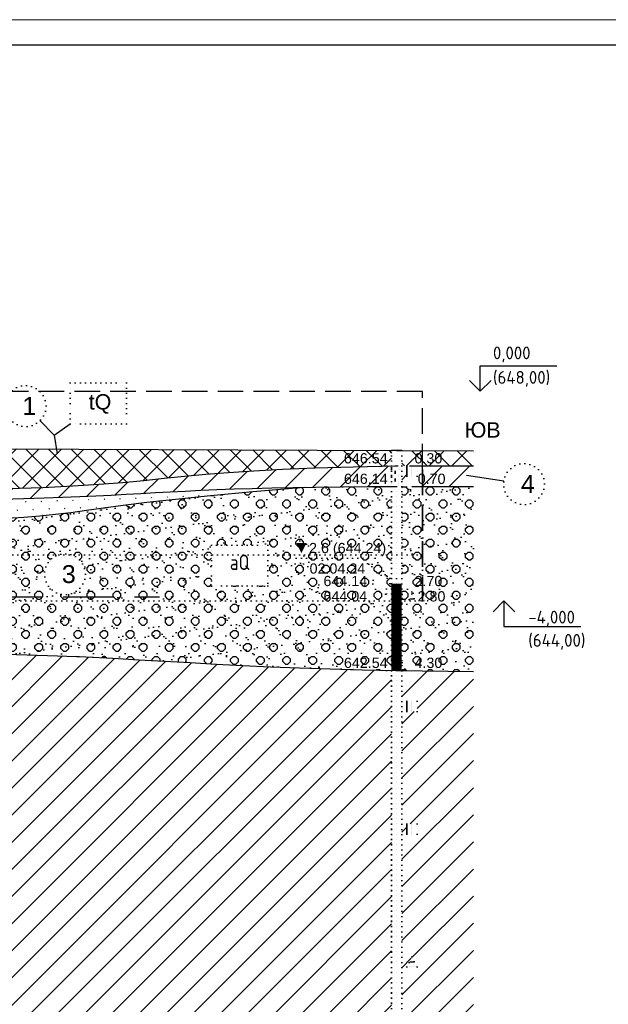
# Model space of a CAD drawing. Header units: millimetres. Extents: x -56135 to 1694203, y -446411 to -23139.
# Tile 60 of 256: x 367037 to 378540, y -117764 to -98505. Entities that reach past the tile are written whole.
import ezdxf

# ---------------------------------------------------------------- set-up
doc = ezdxf.new("R2010")
doc.units = ezdxf.units.MM
for name, pattern in [('CONTI', [1, 0, 1]), ('DASHED', [7, 5, -2, 0]), ('L2', [1, 0, 1])]:
    doc.linetypes.add(name, pattern=pattern)
for name, color, linetype, lineweight in [('0 Фундамент', 5, 'Continuous', 30), ('A-ANNO-NOTE-2', 7, 'Continuous', 18), ('G-ANNO-DIMS', 7, 'Continuous', 9), ('G-ANNO-DIMS-1', 7, 'Continuous', 18), ('ТОНКИЕ', 7, 'Continuous', 9)]:
    doc.layers.add(name, color=color, linetype=linetype, lineweight=lineweight)
for name, color, linetype in [('CUT_LRS', 7, 'CONTI'), ('CUT_TST', 7, 'CONTI'), ('CUT_WAT', 7, 'CONTI'), ('ТОЛСТЫЕ_ОСНОВНЫЕ', 6, 'Continuous')]:
    doc.layers.add(name, color=color, linetype=linetype)
doc.styles.add('ISOCPEUR', font='GOST_Common.ttf', dxfattribs={"height": 450})
doc.styles.get("Standard").update_dxf_attribs({"font": 'arial.ttf'})
pattern_1 = [(45, (-706.807, 158.2672), (-2.209709, 2.209709), []), (135, (-706.807, 158.2672), (-2.209709, -2.209709), [])]
pattern_2 = [(45, (-705.022, 159.7972), (-2.55, 2.55), [0.721249, -2.884996]), (45, (-704.002, 158.7772), (-2.55, 2.55), [0.721249, -2.884996]), (135, (-704.512, 158.7772), (-2.55, -2.55), [0.721249, -2.884996]), (135, (-703.492, 159.7972), (-2.55, -2.55), [0.721249, -2.884996]), (0, (-704.512, 158.7772), (2.55, 2.55), [0.51, -4.59]), (0, (-704.512, 160.3072), (2.55, 2.55), [0.51, -4.59]), (90, (-705.022, 159.2872), (-2.55, 2.55), [0.51, -4.59]), (90, (-703.492, 159.2872), (-2.55, 2.55), [0.51, -4.59])]
pattern_3 = [(37.5, (-706.807, 158.2672), (-0.125987, 3.853648), [0, -3.04, 0, -3.4, 0, -3.25]), (7.5, (-706.807, 158.267), (3.539553, 5.644292), [0, -1.64, 0, -2.74, 0, -1.05]), (327.5, (-709.267, 158.2672), (6.228284, 0.011318), [0, -1, 0, -3.6, 0, -4.7]), (317.5, (-709.267, 158.267), (6.012253, 1.75535), [0, -0.5, 0, -2.36, 0, -2.7])]
pattern_4 = [(45, (-706.807, 158.2672), (-2.65165, 2.65165), [])]

# ---------------------------------------------------------------- blocks, each defined once
blk = doc.blocks.new('*U42')
at = {"layer": 'ТОЛСТЫЕ_ОСНОВНЫЕ', "color": 6}
blk.add_lwpolyline([(20, 5), (1256, 5), (1256, 589), (20, 589)], close=True, dxfattribs=at)
at = {"layer": 'ТОНКИЕ'}
blk.add_lwpolyline([(0, 0), (1261, 0), (1261, 594), (0, 594)], close=True, dxfattribs=at)
blk = doc.blocks.new('UZ_970')
at = {"layer": 'CUT_TST', "color": 0}
for p, q in [((0, 0), (0, 2)), ((0, 2), (2, 2)), ((2, 2), (2, 0)), ((0, 1.8), (2, 1.8)), ((0, 1.6), (2, 1.6)), ((0, 1.4), (2, 1.4)), ((0, 1.2), (2, 1.2)), ((0, 1), (2, 1)), ((0, 0.8), (2, 0.8)), ((0, 0.6), (2, 0.6)), ((0, 0.4), (2, 0.4)), ((0, 0.2), (2, 0.2)), ((2, 0), (0, 0))]:
    blk.add_line(p, q, dxfattribs=at)
blk = doc.blocks.new('UZ_971')
at = {"layer": 'CUT_TST', "color": 0}
for p, q in [((0, 0), (1, 2)), ((1, 2), (0.4, 0)), ((1, 2), (0.7, 0)), ((1, 2), (2, 0)), ((1, 2), (1, 0)), ((1, 2), (1.3, 0)), ((1, 2), (1.6, 0)), ((2, 0), (0, 0))]:
    blk.add_line(p, q, dxfattribs=at)
blk = doc.blocks.new('геология разряи 2-2')
at = {"layer": 'CUT_LRS'}
h = blk.add_hatch(dxfattribs=at)
h.set_pattern_fill('TEHNO', color=256, scale=25, style=0)
h.set_pattern_definition(pattern_1)
h.paths.add_polyline_path([(54.65, -199.22), (52.44, -199.15), (50.36, -199.06), (48.38, -198.97), (46.5, -198.86), (44.7, -198.74), (42.96, -198.62), (41.27, -198.49), (39.61, -198.37), (37.97, -198.25), (37.16, -198.21), (36.38, -198.19), (35.65, -198.18), (34.93, -198.18), (34.24, -198.19), (33.56, -198.21), (32.89, -198.23), (32.22, -198.25), (30.15, -198.32), (27.53, -198.35), (25.15, -198.32), (23.45, -198.28), (18.43, -198.1), (14.16, -197.97), (11.97, -197.92), (17.1, -199.31), (21.89, -200.53), (26.4, -201.61), (30.64, -202.54), (34.63, -203.36), (38.42, -204.08), (42.02, -204.7), (45.47, -205.26), (48.79, -205.75), (52.05, -206.18), (55.28, -206.55), (58.55, -206.86), (61.92, -207.1), (65.43, -207.28), (69.14, -207.4), (71.92, -207.43), (71.92, -199.44), (70.06, -199.43), (67.27, -199.42), (64.56, -199.4), (61.93, -199.37), (59.4, -199.33), (56.97, -199.28)])
h.paths.add_polyline_path([(73.92, -199.45), (73.92, -207.44), (82.2, -207.39), (90.16, -207.25), (96.99, -207.03), (102.87, -206.75), (108, -206.42), (112.55, -206.05), (116.73, -205.66), (120.72, -205.26), (124.69, -204.86), (128.83, -204.48), (133.29, -204.11), (138.23, -203.77), (143.82, -203.47), (150.23, -203.21), (157.6, -203), (165.12, -202.87), (165.12, -199.84)])
h.paths.add_polyline_path([(62.12, -207.45), (69.97, -207.45), (69.97, -204.45), (62.12, -204.45)], flags=9)
h.paths.add_polyline_path([(155.32, -202.85), (163.03, -202.85), (163.03, -199.85), (155.32, -199.85)], flags=24)
h.paths.add_polyline_path([(76.8, -207.45), (82.08, -207.45), (82.08, -204.45), (76.8, -204.45)], flags=9)
h = blk.add_hatch(dxfattribs=at)
h.set_pattern_fill('TEHNO', color=256, scale=25, style=0)
h.set_pattern_definition(pattern_1)
h.paths.add_polyline_path([(181.12, -202.85), (181.12, -199.92), (167.12, -199.85), (167.12, -202.85), (168.12, -202.85), (170.12, -202.85)])
h.paths.add_polyline_path([(169.11, -202.85), (174.26, -202.85), (174.26, -199.84), (169.11, -199.84)], flags=9)
at = {"layer": 'CUT_LRS', "linetype": 'Continuous'}
h = blk.add_hatch(dxfattribs=at)
h.set_pattern_fill('SUGL_D', color=256, scale=30, style=0)
h.set_pattern_definition(pattern_4)
h.paths.add_polyline_path([(113.28, -208.38), (116.15, -208.22), (119, -208.06), (121.87, -207.9), (124.81, -207.75), (127.83, -207.6), (131, -207.47), (134.34, -207.34), (137.9, -207.23), (141.72, -207.13), (145.83, -207.04), (150.29, -206.97), (155.13, -206.91), (160.39, -206.87), (165.12, -206.85), (165.12, -202.87), (157.6, -203), (150.23, -203.21), (143.82, -203.47), (138.23, -203.77), (133.29, -204.11), (128.83, -204.48), (124.69, -204.86), (120.72, -205.26), (116.73, -205.66), (112.55, -206.05), (108, -206.42), (102.87, -206.75), (96.99, -207.03), (90.16, -207.25), (82.2, -207.39), (76.92, -207.42), (76.92, -209.44), (78.82, -209.43), (84.13, -209.39), (88.93, -209.31), (93.26, -209.22), (97.21, -209.11), (100.83, -208.98), (104.18, -208.84), (107.34, -208.69), (110.36, -208.54)])
h.paths.add_polyline_path([(155.31, -206.85), (162.74, -206.85), (162.74, -203.84), (155.31, -203.84)], flags=24)
h.paths.add_polyline_path([(76.8, -210.45), (81.65, -210.45), (81.65, -207.44), (76.8, -207.44)], flags=9)
h = blk.add_hatch(dxfattribs=at)
h.set_pattern_fill('SUGL_D', color=256, scale=30, style=0)
h.set_pattern_definition(pattern_4)
h.paths.add_polyline_path([(181.12, -202.85), (170.12, -202.85), (170.12, -204.85), (168.12, -204.85), (168.12, -202.85), (167.12, -202.85), (167.12, -206.85), (168.12, -206.85), (169.12, -206.85), (181.12, -206.85)])
h.paths.add_polyline_path([(169.74, -206.85), (175.03, -206.85), (175.03, -203.84), (169.74, -203.84)], flags=9)
at = {"layer": 'CUT_LRS'}
h = blk.add_hatch(dxfattribs=at)
h.set_pattern_fill('GR_GR', color=256, scale=17, style=0)
h.set_pattern_definition(pattern_2)
h.paths.add_polyline_path([(122.89, -209.31), (117.29, -209.95), (112.68, -210.52), (108.83, -211.04), (105.5, -211.51), (102.44, -211.92), (99.44, -212.28), (96.4, -212.59), (93.24, -212.85), (89.88, -213.06), (86.25, -213.22), (82.98, -213.32), (84.64, -216.27, -0.574354), (90.61, -219.75, -1), (82.61, -219.75, -0.270362), (84.64, -216.27), (82.98, -213.33), (77.84, -213.42), (73.92, -213.44), (73.92, -239.45), (80.56, -239.5), (87.53, -239.61), (93.92, -239.77), (99.83, -239.97), (105.37, -240.21), (110.63, -240.47), (115.71, -240.74), (120.72, -241.03), (125.74, -241.32), (130.85, -241.6), (136.08, -241.86), (141.5, -242.12), (147.16, -242.35), (153.11, -242.55), (159.41, -242.72), (165.12, -242.83), (165.12, -206.85), (160.39, -206.87), (155.13, -206.91), (150.29, -206.97), (148.06, -207), (138.03, -207.84), (129.72, -208.6)])
h.paths.add_polyline_path([(129.92, -218.31), (140.92, -218.31), (140.92, -226.31), (129.92, -226.31), (129.92, -222.31)], flags=16)
h.paths.add_polyline_path([(105.3, -224, -1), (97.3, -224, -1)], flags=16)
h.paths.add_polyline_path([(74.92, -217.45), (75.92, -215.45), (76.92, -217.45)], flags=16)
h.paths.add_polyline_path([(99.57, -227.74), (103.32, -227.74), (103.32, -220.62), (99.57, -220.62)], flags=24)
h.paths.add_polyline_path([(132.59, -224.9), (137.94, -224.9), (137.94, -218.8), (132.59, -218.8)], flags=8)
h.paths.add_polyline_path([(148.61, -224.4), (158.18, -224.4), (158.18, -221.4), (148.61, -221.4)], flags=24)
h.paths.add_polyline_path([(148.44, -220.61), (161.44, -220.61), (161.44, -217.18), (148.44, -217.18)], flags=24)
h.paths.add_polyline_path([(155.32, -242.85), (163.03, -242.85), (163.03, -239.85), (155.32, -239.85)], flags=9)
h.paths.add_polyline_path([(151.32, -229.85), (159.17, -229.85), (159.17, -226.85), (151.32, -226.85)], flags=24)
h.paths.add_polyline_path([(151.32, -226.85), (158.74, -226.85), (158.74, -223.85), (151.32, -223.85)], flags=24)
h.paths.add_polyline_path([(75.92, -239.45), (81.2, -239.45), (81.2, -236.45), (75.92, -236.45)], flags=24)
h = blk.add_hatch(dxfattribs=at)
h.set_pattern_fill('AR-SAND', color=256, scale=2, style=0)
h.set_pattern_definition(pattern_3)
h.paths.add_polyline_path([(112.68, -210.52), (108.83, -211.04), (105.5, -211.51), (102.44, -211.92), (99.44, -212.28), (96.4, -212.59), (93.24, -212.85), (89.88, -213.06), (86.25, -213.22), (82.98, -213.32), (84.64, -216.27, -0.574354), (90.61, -219.75, -1), (82.61, -219.75, -0.270362), (84.64, -216.27), (82.98, -213.33), (77.84, -213.42), (73.92, -213.44), (73.92, -239.45), (80.56, -239.5), (87.53, -239.61), (93.92, -239.77), (99.83, -239.97), (105.37, -240.21), (110.63, -240.47), (115.71, -240.74), (120.72, -241.03), (125.74, -241.32), (130.85, -241.6), (136.08, -241.86), (141.5, -242.12), (147.16, -242.35), (153.11, -242.55), (159.41, -242.72), (165.12, -242.83), (165.12, -206.85), (160.39, -206.87), (155.13, -206.91), (150.29, -206.97), (148.06, -207), (138.03, -207.84), (129.72, -208.6), (122.89, -209.31), (117.29, -209.95)])
h.paths.add_polyline_path([(97.3, -224, -1), (105.3, -224, -1)], flags=16)
h.paths.add_polyline_path([(129.92, -222.31), (129.92, -218.31), (140.92, -218.31), (140.92, -226.31), (129.92, -226.31)], flags=16)
h.paths.add_polyline_path([(76.92, -217.45), (74.92, -217.45), (75.92, -215.45)], flags=16)
h.paths.add_polyline_path([(99.57, -227.74), (103.32, -227.74), (103.32, -220.62), (99.57, -220.62)], flags=24)
h.paths.add_polyline_path([(132.59, -224.9), (137.94, -224.9), (137.94, -218.8), (132.59, -218.8)], flags=8)
h.paths.add_polyline_path([(148.61, -224.4), (158.18, -224.4), (158.18, -221.4), (148.61, -221.4)], flags=24)
h.paths.add_polyline_path([(148.44, -220.61), (161.44, -220.61), (161.44, -217.18), (148.44, -217.18)], flags=24)
h.paths.add_polyline_path([(155.32, -242.85), (163.03, -242.85), (163.03, -239.85), (155.32, -239.85)], flags=9)
h.paths.add_polyline_path([(151.32, -229.85), (159.17, -229.85), (159.17, -226.85), (151.32, -226.85)], flags=24)
h.paths.add_polyline_path([(151.32, -226.85), (158.74, -226.85), (158.74, -223.85), (151.32, -223.85)], flags=24)
h.paths.add_polyline_path([(75.92, -239.45), (81.2, -239.45), (81.2, -236.45), (75.92, -236.45)], flags=24)
at = {"layer": 'CUT_LRS', "linetype": 'Continuous'}
h = blk.add_hatch(dxfattribs=at)
h.set_pattern_fill('PESOK_S', color=256, scale=30, style=0)
h.set_pattern_definition([(45, (-706.807, 158.2672), (-1.4849242, 1.4849242), [0.15, -2.1])])
h.paths.add_polyline_path([(112.68, -210.52), (117.29, -209.95), (122.89, -209.31), (129.72, -208.6), (138.03, -207.84), (148.06, -207), (145.83, -207.04), (141.72, -207.13), (137.9, -207.23), (134.34, -207.34), (131, -207.47), (127.83, -207.6), (124.81, -207.75), (121.87, -207.9), (119, -208.06), (116.15, -208.22), (113.28, -208.38), (110.36, -208.54), (107.34, -208.69), (104.18, -208.84), (100.83, -208.98), (97.21, -209.11), (93.26, -209.22), (88.93, -209.31), (84.13, -209.39), (78.82, -209.43), (76.92, -209.44), (76.92, -209.45), (74.92, -209.45), (73.92, -209.45), (73.92, -213.44), (77.84, -213.42), (82.26, -213.34), (86.25, -213.22), (89.88, -213.06), (93.24, -212.85), (96.4, -212.59), (99.44, -212.28), (102.44, -211.92), (105.5, -211.51), (108.83, -211.04)])
h.paths.add_polyline_path([(76.92, -212.45), (74.92, -212.45), (74.92, -210.45), (76.92, -210.45)], flags=16)
h.paths.add_polyline_path([(76.8, -213.45), (81.65, -213.45), (81.65, -210.44), (76.8, -210.44)], flags=9)
h.paths.add_polyline_path([(76.8, -210.45), (81.65, -210.45), (81.65, -207.44), (76.8, -207.44)], flags=24)
at = {"layer": 'CUT_LRS'}
h = blk.add_hatch(dxfattribs=at)
h.set_pattern_fill('GR_GR', color=256, scale=17, style=0)
h.set_pattern_definition(pattern_2)
h.paths.add_polyline_path([(181.12, -206.85), (169.12, -206.85), (168.12, -206.85), (167.12, -206.85), (167.12, -242.86), (181.12, -243.03)])
h.paths.add_polyline_path([(169.12, -227.85), (170.12, -229.85), (168.12, -229.85)], flags=16)
h.paths.add_polyline_path([(169.11, -242.85), (174.26, -242.85), (174.26, -239.84), (169.11, -239.84)], flags=24)
h.paths.add_polyline_path([(169.71, -229.85), (175, -229.85), (175, -226.84), (169.71, -226.84)], flags=24)
h.paths.add_polyline_path([(169.11, -226.85), (174.4, -226.85), (174.4, -223.84), (169.11, -223.84)], flags=24)
h = blk.add_hatch(dxfattribs=at)
h.set_pattern_fill('AR-SAND', color=256, scale=2, style=0)
h.set_pattern_definition(pattern_3)
h.paths.add_polyline_path([(181.12, -206.85), (169.12, -206.85), (168.12, -206.85), (167.12, -206.85), (167.12, -242.86), (181.12, -243.03)])
h.paths.add_polyline_path([(170.12, -229.85), (168.12, -229.85), (169.12, -227.85)], flags=16)
h.paths.add_polyline_path([(169.11, -242.85), (174.26, -242.85), (174.26, -239.84), (169.11, -239.84)], flags=24)
h.paths.add_polyline_path([(169.71, -229.85), (175, -229.85), (175, -226.84), (169.71, -226.84)], flags=24)
h.paths.add_polyline_path([(169.11, -226.85), (174.4, -226.85), (174.4, -223.84), (169.11, -223.84)], flags=24)
at = {"layer": 'CUT_LRS', "linetype": 'Continuous'}
h = blk.add_hatch(dxfattribs=at)
h.set_pattern_fill('SUGL_D', color=256, scale=30, style=0)
h.set_pattern_definition(pattern_4)
h.paths.add_polyline_path([(165.12, -242.83), (159.41, -242.72), (153.11, -242.55), (147.16, -242.35), (141.5, -242.12), (136.08, -241.86), (130.85, -241.6), (125.74, -241.32), (120.72, -241.03), (115.71, -240.74), (110.63, -240.47), (105.37, -240.21), (99.83, -239.97), (93.92, -239.77), (87.53, -239.61), (80.56, -239.5), (73.92, -239.45), (73.92, -499.38), (77.05, -499.16), (81, -498.33), (84.79, -497), (88.45, -495.25), (92, -493.13), (95.46, -490.69), (98.86, -488), (102.21, -485.11), (105.54, -482.07), (108.85, -478.91), (112.16, -475.64), (115.48, -472.29), (118.79, -468.87), (122.13, -465.4), (125.48, -461.9), (128.86, -458.38), (132.29, -454.86), (135.86, -451.34), (139.67, -447.82), (143.84, -444.27), (148.46, -440.71), (153.64, -437.13), (159.49, -433.51), (166.12, -429.85), (165.12, -429.85)])
h.paths.add_polyline_path([(76.92, -287.45), (74.92, -287.45), (74.92, -285.45), (76.92, -285.45)], flags=16)
h.paths.add_polyline_path([(76.92, -308.45), (76.92, -310.45), (74.92, -310.45), (74.92, -308.45)], flags=16)
h.paths.add_polyline_path([(146.12, -336.85), (148.12, -336.85), (147.12, -338.85)], flags=16)
h.paths.add_polyline_path([(76.92, -328.45), (76.92, -330.45), (74.92, -330.45), (74.92, -328.45)], flags=16)
h.paths.add_polyline_path([(108.01, -354.06), (108.01, -362.06), (97.01, -362.06), (97.01, -358.06), (97.01, -354.06)], flags=16)
h.paths.add_polyline_path([(76.92, -243.45), (74.92, -243.45), (74.92, -241.45), (76.92, -241.45)], flags=16)
h.paths.add_polyline_path([(76.92, -350.45), (76.92, -352.45), (74.92, -352.45), (74.92, -350.45)], flags=16)
h.paths.add_polyline_path([(147.53, -368.39, -1), (139.53, -368.39, -1)], flags=16)
h.paths.add_polyline_path([(76.92, -399.45), (76.92, -401.45), (74.92, -401.45), (74.92, -399.45)], flags=16)
h.paths.add_polyline_path([(76.92, -482.45), (76.92, -484.45), (74.92, -484.45), (74.92, -482.45)], flags=16)
h.paths.add_polyline_path([(100.04, -355.2), (104.97, -355.2), (104.97, -359.7), (100.04, -359.7)], flags=8)
h.paths.add_polyline_path([(141.88, -365.76), (145.38, -365.76), (145.38, -371.02), (141.88, -371.02)], flags=8)
h.paths.add_polyline_path([(148.12, -343.35), (157.69, -343.35), (157.69, -340.34), (148.12, -340.34)], flags=24)
h.paths.add_polyline_path([(148, -339.76), (161.8, -339.76), (161.8, -336.09), (148, -336.09)], flags=24)
h.paths.add_polyline_path([(155.31, -429.85), (163.03, -429.85), (163.03, -426.84), (155.31, -426.84)], flags=24)
h.paths.add_polyline_path([(75.91, -499.45), (82.35, -499.45), (82.35, -496.44), (75.91, -496.44)], flags=9)
h = blk.add_hatch(dxfattribs=at)
h.set_pattern_fill('SUGL_D', color=256, scale=30, style=0)
h.set_pattern_definition(pattern_4)
h.paths.add_polyline_path([(181.12, -243.03), (167.12, -242.86), (167.12, -429.33), (181.12, -422.15)])
h.paths.add_polyline_path([(170.12, -300.85), (168.12, -300.85), (169.12, -298.85)], flags=16)
h.paths.add_polyline_path([(170.12, -274.85), (168.12, -274.85), (168.12, -272.85), (170.12, -272.85)], flags=16)
h.paths.add_polyline_path([(170.12, -332.85), (170.12, -334.85), (168.12, -334.85), (168.12, -332.85)], flags=16)
h.paths.add_polyline_path([(170.12, -250.85), (168.12, -250.85), (168.12, -248.85), (170.12, -248.85)], flags=16)
h.paths.add_polyline_path([(169.12, -355.85), (170.12, -357.85), (168.12, -357.85)], flags=16)
h.paths.add_polyline_path([(170.12, -382.85), (170.12, -384.85), (168.12, -384.85), (168.12, -382.85)], flags=16)
h.paths.add_polyline_path([(170.12, -408.85), (170.12, -410.85), (168.12, -410.85), (168.12, -408.85)], flags=16)
h.paths.add_polyline_path([(170.12, -422.85), (170.12, -424.85), (168.12, -424.85), (168.12, -422.85)], flags=16)
h.paths.add_polyline_path([(169.11, -429.85), (175.55, -429.85), (175.55, -426.84), (169.11, -426.84)], flags=9)
for p, q in [((165.12, -199.85), (165.12, -429.85)), ((167.12, -199.85), (167.12, -429.85)), ((163.12, -202.85), (164.12, -202.85)), ((164.12, -202.85), (166.12, -202.85)), ((165.12, -202.85), (167.12, -202.85)), ((165.12, -203.15), (167.12, -205.15)), ((165.12, -203.35), (167.12, -205.35)), ((165.12, -203.55), (167.12, -205.55)), ((165.92, -202.85), (167.12, -204.05)), ((166.12, -202.85), (168.12, -202.85)), ((166.12, -202.85), (167.12, -203.85)), ((166.32, -202.85), (167.12, -203.65)), ((168.12, -202.85), (169.12, -202.85)), ((165.12, -204.65), (167.12, -206.65)), ((165.12, -204.85), (167.12, -206.85)), ((165.12, -205.05), (166.92, -206.85)), ((163.12, -206.85), (164.12, -206.85)), ((164.12, -206.85), (166.12, -206.85)), ((165.12, -206.15), (165.82, -206.85)), ((165.12, -206.35), (165.62, -206.85)), ((165.12, -206.55), (165.42, -206.85)), ((165.12, -206.85), (167.12, -206.85)), ((165.12, -206.85), (167.12, -206.85)), ((165.12, -206.85), (167.12, -206.85)), ((165.12, -207.85), (167.12, -207.85)), ((166.12, -206.85), (168.12, -206.85)), ((168.12, -206.85), (169.12, -206.85)), ((165.12, -208.85), (167.12, -208.85)), ((165.12, -209.85), (167.12, -209.85)), ((165.12, -210.85), (167.12, -210.85)), ((165.12, -211.85), (167.12, -211.85)), ((165.12, -212.85), (167.12, -212.85)), ((165.12, -213.85), (167.12, -213.85)), ((165.12, -214.85), (167.12, -214.85)), ((165.12, -215.85), (167.12, -215.85)), ((165.12, -216.85), (167.12, -216.85)), ((165.12, -217.85), (167.12, -217.85)), ((165.12, -218.85), (167.12, -218.85)), ((165.12, -219.85), (167.12, -219.85)), ((165.12, -220.85), (167.12, -220.85)), ((165.12, -221.85), (167.12, -221.85)), ((165.12, -222.85), (167.12, -222.85)), ((165.12, -223.85), (167.12, -223.85)), ((165.12, -224.85), (167.12, -224.85)), ((165.12, -224.85), (167.12, -224.85)), ((165.12, -224.85), (167.12, -224.85)), ((166.12, -224.85), (165.12, -225.85)), ((167.12, -224.85), (166.12, -225.85)), ((163.12, -226.85), (164.12, -226.85)), ((164.12, -226.85), (166.12, -226.85)), ((165.12, -225.85), (167.12, -225.85)), ((165.12, -225.85), (167.12, -225.85)), ((166.12, -226.85), (168.12, -226.85)), ((167.12, -225.85), (167.12, -225.85)), ((168.12, -226.85), (169.12, -226.85)), ((164.12, -227.85), (166.12, -227.85)), ((166.12, -227.85), (168.12, -227.85)), ((163.12, -242.85), (164.12, -242.85)), ((164.12, -242.85), (166.12, -242.85)), ((165.12, -242.85), (167.12, -242.85)), ((165.12, -242.85), (167.12, -242.85)), ((165.12, -242.85), (167.12, -242.85)), ((165.12, -243.85), (167.12, -243.85)), ((166.12, -242.85), (168.12, -242.85)), ((168.12, -242.85), (169.12, -242.85)), ((165.12, -244.85), (167.12, -244.85)), ((165.12, -245.85), (167.12, -245.85)), ((165.12, -246.85), (167.12, -246.85)), ((165.12, -247.85), (167.12, -247.85)), ((165.12, -248.85), (167.12, -248.85)), ((165.12, -249.85), (167.12, -249.85)), ((165.12, -250.85), (167.12, -250.85)), ((165.12, -251.85), (167.12, -251.85)), ((165.12, -252.85), (167.12, -252.85)), ((165.12, -253.85), (167.12, -253.85)), ((165.12, -254.85), (167.12, -254.85)), ((165.12, -255.85), (167.12, -255.85)), ((165.12, -256.85), (167.12, -256.85)), ((165.12, -257.85), (167.12, -257.85)), ((165.12, -258.85), (167.12, -258.85)), ((165.12, -259.85), (167.12, -259.85)), ((165.12, -260.85), (167.12, -260.85)), ((165.12, -261.85), (167.12, -261.85)), ((165.12, -262.85), (167.12, -262.85)), ((165.12, -263.85), (167.12, -263.85)), ((165.12, -264.85), (167.12, -264.85)), ((165.12, -265.85), (167.12, -265.85)), ((165.12, -266.85), (167.12, -266.85)), ((165.12, -267.85), (167.12, -267.85)), ((165.12, -268.85), (167.12, -268.85)), ((165.12, -269.85), (167.12, -269.85)), ((165.12, -270.85), (167.12, -270.85)), ((165.12, -271.85), (167.12, -271.85)), ((165.12, -272.85), (167.12, -272.85)), ((165.12, -273.85), (167.12, -273.85)), ((165.12, -274.85), (167.12, -274.85)), ((165.12, -275.85), (167.12, -275.85)), ((165.12, -276.85), (167.12, -276.85)), ((165.12, -277.85), (167.12, -277.85)), ((165.12, -278.85), (167.12, -278.85)), ((165.12, -279.85), (167.12, -279.85)), ((165.12, -280.85), (167.12, -280.85)), ((165.12, -281.85), (167.12, -281.85)), ((165.12, -282.85), (167.12, -282.85)), ((165.12, -283.85), (167.12, -283.85)), ((165.12, -284.85), (167.12, -284.85)), ((165.12, -285.85), (167.12, -285.85)), ((165.12, -286.85), (167.12, -286.85)), ((165.12, -287.85), (167.12, -287.85)), ((165.12, -288.85), (167.12, -288.85)), ((165.12, -289.85), (167.12, -289.85)), ((165.12, -290.85), (167.12, -290.85)), ((165.12, -291.85), (167.12, -291.85)), ((165.12, -292.85), (167.12, -292.85)), ((165.12, -293.85), (167.12, -293.85)), ((165.12, -294.85), (167.12, -294.85)), ((165.12, -295.85), (167.12, -295.85)), ((165.12, -295.85), (167.12, -295.85)), ((165.12, -295.85), (167.12, -295.85)), ((165.12, -295.85), (167.12, -295.85)), ((165.12, -297.85), (167.12, -297.85)), ((165.12, -299.85), (167.12, -299.85)), ((165.12, -301.85), (167.12, -301.85)), ((165.12, -303.85), (167.12, -303.85)), ((165.12, -305.85), (167.12, -305.85)), ((165.12, -305.85), (167.12, -305.85)), ((165.12, -305.85), (167.12, -305.85)), ((165.12, -305.85), (167.12, -305.85)), ((165.12, -306.85), (167.12, -306.85)), ((165.12, -307.85), (167.12, -307.85))]:
    blk.add_line(p, q)
for points in [[(102.32, -190.61), (102.32, -186.61), (113.32, -186.61), (113.32, -194.61), (102.32, -194.61)], [(129.92, -222.31), (129.92, -218.31), (140.92, -218.31), (140.92, -226.31), (129.92, -226.31)]]:
    blk.add_lwpolyline(points, close=True)
at = {"lineweight": 30}
blk.add_lwpolyline([(171.16, -220.25), (-65.49, -220.25), (-65.49, -229.25), (171.16, -229.25)], close=True, dxfattribs=at)
at = {"const_width": 2}
blk.add_lwpolyline([(166.12, -225.85), (166.12, -242.85)], dxfattribs=at)
at = {"layer": 'CUT_LRS', "linetype": 'DASHED'}
blk.add_lwpolyline([(171.16, -203.55), (171.16, -188.25), (-224.44, -188.25), (-224.44, -197.56)], dxfattribs=at)
at = {"layer": 'CUT_LRS', "linetype": 'Continuous'}
for points in [[(96.4, -193.98), (99.19, -196.84), (102.32, -194.61)], [(99.19, -196.84), (99.75, -200.47)], [(72.92, -199.45), (166.12, -199.85)], [(167.12, -199.85), (165.12, -199.85)], [(166.12, -199.85), (181.12, -199.92)], [(72.92, -207.45), (82.2, -207.39), (90.16, -207.25), (96.99, -207.03), (102.87, -206.75), (108, -206.42), (112.55, -206.05), (116.73, -205.66), (120.72, -205.26), (124.69, -204.86), (128.83, -204.48), (133.29, -204.11), (138.23, -203.77), (143.82, -203.47), (150.23, -203.21), (157.6, -203), (166.12, -202.85)], [(168.62, -202.85), (181.12, -202.85)], [(187.07, -205.79), (179.79, -204.72)], [(88.93, -209.31), (93.26, -209.22), (97.21, -209.11), (100.83, -208.98), (104.18, -208.84), (107.34, -208.69), (110.36, -208.54), (113.28, -208.38), (116.15, -208.22), (119, -208.06), (121.87, -207.9), (124.81, -207.75), (127.83, -207.6), (131, -207.47), (134.34, -207.34), (137.9, -207.23), (141.72, -207.13), (145.83, -207.04), (150.29, -206.97), (155.13, -206.91), (160.39, -206.87), (166.12, -206.85)], [(72.92, -213.45), (77.84, -213.42), (82.26, -213.34), (86.25, -213.22), (89.88, -213.06), (93.24, -212.85), (96.4, -212.59), (99.44, -212.28), (102.44, -211.92), (105.5, -211.51), (108.83, -211.04), (112.68, -210.52), (117.29, -209.95), (122.89, -209.31), (129.72, -208.6), (138.03, -207.84), (148.06, -207)], [(169.12, -206.85), (181.12, -206.85)], [(72.92, -239.45), (80.56, -239.5), (87.53, -239.61), (93.92, -239.77), (99.83, -239.97), (105.37, -240.21), (110.63, -240.47), (115.71, -240.74), (120.72, -241.03), (125.74, -241.32), (130.85, -241.6), (136.08, -241.86), (141.5, -242.12), (147.16, -242.35), (153.11, -242.55), (159.41, -242.72), (166.12, -242.85)], [(166.12, -242.85), (181.12, -243.03)]]:
    blk.add_lwpolyline(points, dxfattribs=at)
at = {"layer": 'CUT_LRS', "linetype": 'DASHED', "lineweight": 35}
blk.add_lwpolyline([(171.16, -203.55), (171.16, -229.25)], dxfattribs=at)
at = {"layer": 'CUT_LRS', "color": 5, "linetype": 'DASHED', "ltscale": 2}
blk.add_lwpolyline([(72.92, -228.45), (119.77, -228.45)], dxfattribs=at)
at = {"layer": 'CUT_LRS', "linetype": 'L2'}
for centre in [(93.61, -191.11), (191.02, -206.37), (101.3, -224)]:
    blk.add_circle(centre, 4, dxfattribs=at)
at = {"layer": 'CUT_WAT', "color": 5}
for p, q in [((146.51, -220.9), (161.91, -220.9)), ((161.91, -220.9), (165.12, -225.85))]:
    blk.add_line(p, q, dxfattribs=at)
blk.add_lwpolyline([(147.51, -219.9, 0, 2, 0), (147.51, -217.9, 0, 2, 0)], format="xyseb", dxfattribs=at)
for name, p in [('UZ_970', (168.12, -204.85)), ('UZ_971', (168.12, -229.85)), ('UZ_970', (168.12, -250.85)), ('UZ_970', (168.12, -274.85)), ('UZ_971', (168.12, -300.85))]:
    blk.add_blockref(name, p)
for s, p in [('646.54', (155.82, -202.35)), ('0.30', (169.62, -202.35)), ('646.14', (155.82, -206.35)), ('0.70', (170.24, -206.35)), ('644.14', (151.82, -226.35)), ('2.70', (169.62, -226.35)), ('644.04', (151.82, -229.35)), ('2.80', (170.22, -229.35)), ('642.54', (155.82, -242.35)), ('4.30', (169.62, -242.35))]:
    blk.add_text(s, height=2).set_placement(p)
at = {"width": 10.9905, "attachment_point": 1}
for s, insert, char_height in [('1', (92.97, -189.36), 3.5), ('tQ', (105.94, -188.81), 3), ('4', (190.41, -204.62), 3.5), ('{\\fGOST type A|b0|i0|c0|p2;aQ}', (133.53, -220.19), 3), ('3', (100.69, -222.25), 3.5)]:
    blk.add_mtext(s, dxfattribs=dict(at, insert=insert, char_height=char_height))
at = {"linetype": 'DASHED', "insert": (179.43, -194.3), "char_height": 3, "width": 5.6778, "attachment_point": 1}
blk.add_mtext('ЮВ', dxfattribs=at)
at = {"layer": 'CUT_WAT', "color": 5}
for s, p in [('2.6 (644.24)', (149.01, -219.9)), ('02.04.24', (149.11, -223.9))]:
    blk.add_text(s, height=2, dxfattribs=at).set_placement(p)
blk = doc.blocks.new('Высотные отметки - Вверх-711287-Разрез 3-3')
at = {"layer": '0 Фундамент'}
for p, q in [((13237, 8150), (14737, 8150)), ((13237, 7650), (13237, 8150))]:
    blk.add_line(p, q, dxfattribs=at)
at = {"layer": 'A-ANNO-NOTE-2'}
for q in [(13025, 7862), (13449, 7862)]:
    blk.add_line((13237, 7650), q, dxfattribs=at)

msp = doc.modelspace()

# ---------------------------------------------------------------- block references
at = {"xscale": 100, "yscale": 100, "zscale": 100}
msp.add_blockref('*U42', (324717.5, -157904.7), dxfattribs=at)
at = {"layer": 'CUT_LRS', "linetype": 'Continuous', "xscale": 100, "yscale": 100, "zscale": 100}
msp.add_blockref('геология разряи 2-2', (357791.3, -86949.1), dxfattribs=at)
at = {"layer": 'G-ANNO-DIMS'}
msp.add_blockref('Высотные отметки - Вверх-711287-Разрез 3-3', (362799.7, -113423.9), dxfattribs=at)
at = {"layer": 'G-ANNO-DIMS', "xscale": -1, "rotation": 180}
msp.add_blockref('Высотные отметки - Вверх-711287-Разрез 3-3', (363264.2, -102223.9), dxfattribs=at)

# ---------------------------------------------------------------- texts
at = {"layer": 'G-ANNO-DIMS-1', "char_height": 250, "width": 1150.283, "line_spacing_factor": 1.149209, "style": 'ISOCPEUR'}
for s, insert, attachment_point in [('0,000 (648,00)', (376286.4, -104897.3), 1), ('-4,000', (376976.4, -110373.9), 7), ('(644,00)', (376976.4, -110828.2), 7)]:
    msp.add_mtext(s, dxfattribs=dict(at, insert=insert, attachment_point=attachment_point))

doc.saveas('drawing.dxf')
